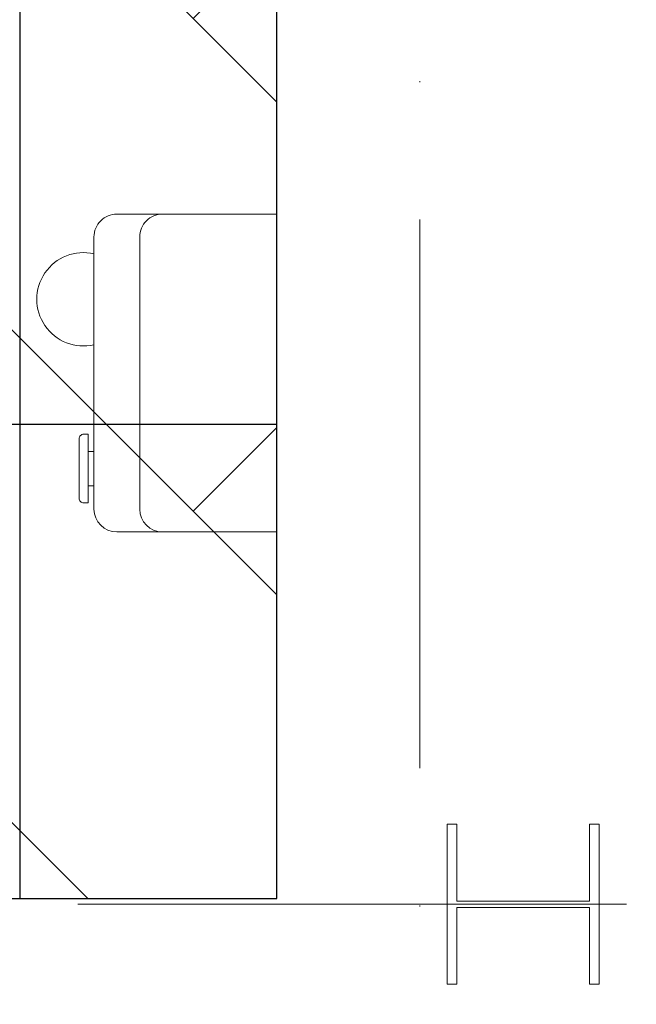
# Model space of a CAD drawing. Header units: millimetres. Extents: x -2074 to 12588, y -3630 to 101167.
# Tile 238 of 256: x 6135 to 6189, y -1652 to -1566. Entities that reach past the tile are written whole.
import ezdxf

# ---------------------------------------------------------------- set-up
doc = ezdxf.new("R2010")
doc.units = ezdxf.units.MM
doc.linetypes.add('ACAD_ISO10W100', pattern=[18, 12, -3, 0, -3])
for name, color, linetype, lineweight in [('SelinAr_BUD_osie', 8, 'ACAD_ISO10W100', 18), ('SelinAr_BUD_sufit szraf', 8, 'Continuous', 18), ('SelinAr_BUD_ściany', 7, 'Continuous', 25), ('SelinAr_K_stal', 7, 'Continuous', 20), ('SelinAr_WYP_instalacje elektryczne', 8, 'Continuous', 18)]:
    doc.layers.add(name, color=color, linetype=linetype, lineweight=lineweight)
doc.layers.add('SelinAr_BUD_sufit', color=7, linetype='Continuous')

# ---------------------------------------------------------------- blocks, each defined once
blk = doc.blocks.new('*U392')
at = {"ltscale": 4}
blk.add_line((0, 50), (0, -1730), dxfattribs=at)
blk = doc.blocks.new('*U241')
for p, q in [((0, 0), (27.8, 0)), ((0, 0), (0, -14)), ((27.8, 0), (27.8, -14)), ((2, -12), (25.8, -12)), ((25.8, -16), (2, -16))]:
    blk.add_line(p, q)
blk.add_lwpolyline([(20.755, -16.5), (23.755, -16.5), (23.755, -16), (20.755, -16)], close=True)
for points in [[(22.255, -16.5), (19.255, -16.5), (19.255, -16.9, 0.414214), (19.655, -17.3, 0), (22.255, -17.3, 3.979577)], [(22.255, -16.5), (25.255, -16.5), (25.255, -16.9, -0.414214), (24.855, -17.3, 0), (22.255, -17.3, -3.979577)]]:
    blk.add_lwpolyline(points, format="xyb")
for centre, radius, start, end in [((2, -10), 2, 180, 270), ((25.8, -10), 2, 270, 0), ((2, -14), 2, 180, 270), ((25.8, -14), 2, 270, 0), ((7.449, -16.923), 4.082, 166.92643, 13.07357)]:
    blk.add_arc(centre, radius, start, end)
blk = doc.blocks.new('*U395')
at = {"ltscale": 4}
blk.add_line((-50, 0), (1405.402, 0), dxfattribs=at)
blk = doc.blocks.new('ewerwerwerwe')
at = {"layer": 'SelinAr_BUD_ściany'}
blk.add_lwpolyline([(3197.357, 1344.741), (2979.357, 1344.741), (2979.357, 1357.241), (3042.157, 1357.241), (3042.157, 1402.241), (3052.157, 1402.241), (3052.157, 1357.241), (3157.157, 1357.241), (3157.157, 1620.241)], dxfattribs=at)
at = {"layer": 'SelinAr_K_stal'}
blk.add_lwpolyline([(3185.357, 1363.741), (3184.507, 1363.741), (3184.507, 1357.016), (3172.907, 1357.016), (3172.907, 1363.741), (3172.057, 1363.741), (3172.057, 1349.741), (3172.907, 1349.741), (3172.907, 1356.466), (3184.507, 1356.466), (3184.507, 1349.741), (3185.357, 1349.741)], close=True, dxfattribs=at)
at = {"layer": 'SelinAr_BUD_osie'}
for name, p in [('*U392', (3169.657, 2159.741)), ('*U395', (1891.955, 1356.741))]:
    blk.add_blockref(name, p, dxfattribs=at)
at = {"layer": 'SelinAr_WYP_instalacje elektryczne', "color": 211, "linetype": 'Continuous', "lineweight": 13, "rotation": 270}
blk.add_blockref('*U241', (3157.156, 1417.11), dxfattribs=at)
blk = doc.blocks.new('dsfsfsdf')
at = {"layer": 'SelinAr_BUD_sufit'}
blk.add_lwpolyline([(4052.157, -1642.759), (4157.157, -1642.759), (4157.157, -1379.759), (4052.157, -1379.759)], close=True, dxfattribs=at)
for points in [[(4134.657, -1379.759), (4134.657, -1642.759)], [(4052.157, -1601.259), (4157.157, -1601.259)]]:
    blk.add_lwpolyline(points, dxfattribs=at)

msp = doc.modelspace()

# ---------------------------------------------------------------- block references
msp.add_blockref('ewerwerwerwe', (3000, -3000))

# ---------------------------------------------------------------- next in the draw order: hatches: boundary and pattern name
at = {"layer": 'SelinAr_BUD_sufit szraf', "ltscale": 2}
h = msp.add_hatch(dxfattribs=at)
h.set_pattern_fill('AR-HBONE', color=256, scale=0.3)
h.set_pattern_definition([(45, (718.544, 9684.668), (0, 43.10523), [91.44, -30.48]), (135, (740.096, 9706.22), (4e-15, 43.10523), [91.44, -30.48])])
h.paths.add_polyline_path([(6157.157, -1379.759), (6052.157, -1379.759), (6052.157, -1642.759), (6157.157, -1642.759)])
h.paths.add_polyline_path([(6042.157, -1487.759), (5807.157, -1487.759), (5807.157, -1642.759), (6042.157, -1642.759)])
h.paths.add_polyline_path([(5797.157, -1490.259), (5567.157, -1490.259), (5567.157, -1642.759), (5797.157, -1642.759)])
h.paths.add_polyline_path([(5817.157, -1329.759), (5567.157, -1329.759), (5567.157, -1477.759), (5817.157, -1477.759)])
h.paths.add_polyline_path([(5557.157, -1442.759), (5557.157, -1209.759), (4982.157, -1209.759), (4982.157, -1642.759), (5112.157, -1642.759), (5112.157, -1542.759), (5192.157, -1542.759), (5192.157, -1382.759), (5382.157, -1382.759), (5382.157, -1442.759)])
h.paths.add_polyline_path([(6039.657, -1249.759), (5827.157, -1249.759), (5827.157, -1477.759), (6039.657, -1477.759)])
h.paths.add_polyline_path([(6157.157, -1249.759), (6052.157, -1249.759), (6052.157, -1369.759), (6157.157, -1369.759)])
h.paths.add_polyline_path([(5827.157, -914.759), (5827.157, -1019.759), (5947.157, -1019.759), (5947.157, -914.759)])
h.paths.add_polyline_path([(5952.157, -1029.759), (5827.157, -1029.759), (5827.157, -1229.759), (5952.157, -1229.759)])
h.paths.add_polyline_path([(5817.157, -914.759), (5567.157, -914.759), (5567.157, -1319.759), (5817.157, -1319.759)])
h.paths.add_polyline_path([(5557.157, -914.759), (5387.157, -914.759), (5387.157, -1199.759), (5557.157, -1199.759)])
h.paths.add_polyline_path([(5192.157, -1552.759), (5122.157, -1552.759), (5122.157, -1642.759), (5192.157, -1642.759)])
h.paths.add_polyline_path([(5374.657, -914.759), (5182.157, -914.759), (5182.157, -1199.759), (5374.657, -1199.759)])
h.paths.add_polyline_path([(5172.157, -914.759), (4982.157, -914.759), (4982.157, -1199.759), (5172.157, -1199.759)])

# ---------------------------------------------------------------- next in the draw order: block references
at = {"layer": 'SelinAr_BUD_sufit'}
msp.add_blockref('dsfsfsdf', (2000, 0), dxfattribs=at)

doc.saveas('drawing.dxf')
